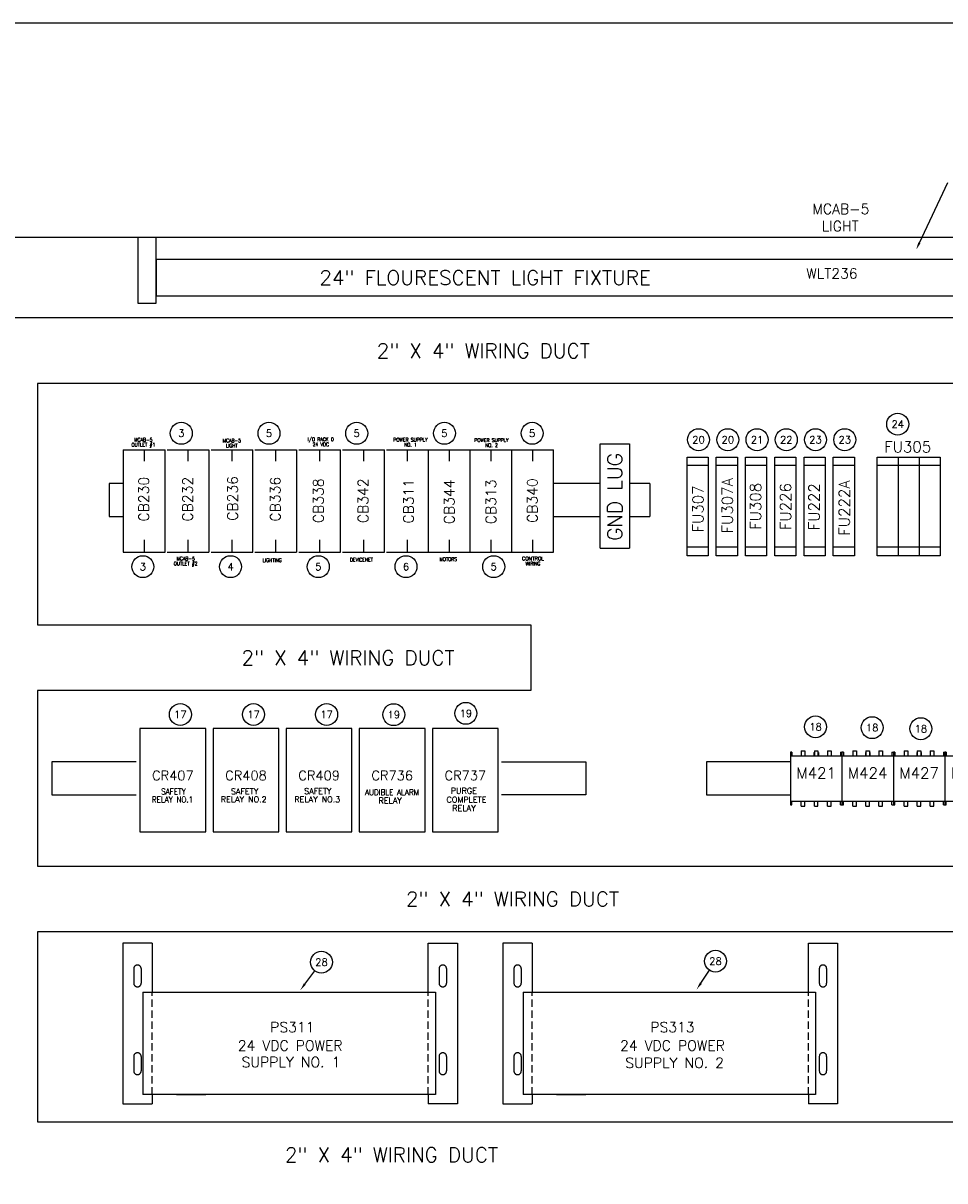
# Model space of a CAD drawing. Header units: inches. Extents: x 0 to 120, y 0 to 76.
# Tile 3 of 5: x 17 to 49, y 36 to 76. Entities that reach past the tile are written whole.
import ezdxf
from ezdxf.enums import TextEntityAlignment as Align

# ---------------------------------------------------------------- set-up
doc = ezdxf.new("R2010")
doc.units = ezdxf.units.IN
doc.header["$MEASUREMENT"] = 0
doc.linetypes.add('DASHED', pattern=[0.75, 0.5, -0.25])
doc.linetypes.add('DASHED2', pattern=[0.375, 0.25, -0.125])
for name, color, linetype in [('PBAL', 7, 'Continuous'), ('PDESC', 1, 'Continuous'), ('PITEM', 1, 'Continuous'), ('PSYMS', 7, 'Continuous'), ('PTAG', 30, 'Continuous')]:
    doc.layers.add(name, color=color, linetype=linetype)
doc.layers.add('Viewports', color=3, linetype='Continuous', plot=False)
doc.styles.add('LEGACY', font='romans.shx')
doc.styles.add('ROMANS', font='ROMANS.SHX')
doc.styles.add('WD', font='romans.shx')

# ---------------------------------------------------------------- blocks, each defined once
blk = doc.blocks.new('WD_PTAG')
at = {"style": 'LEGACY', "width": 0.9}
for tag, flags, p in [('P_ITEM', 9, (0, 0.374)), ('P_TAG1', 8, (0, 0.202)), ('DESC1', 8, (0, 0))]:
    blk.add_attdef(tag, text='', height=0.125, dxfattribs=dict(at, flags=flags)).set_placement(p, align=Align.CENTER)
at = {"style": 'LEGACY', "width": 0.7}
blk.add_attdef('LOC', text='', height=0.0625, dxfattribs=at).set_placement((0, 0.359), align=Align.CENTER)
at = {"style": 'LEGACY', "width": 0.9, "flags": 8}
blk.add_attdef('DESC2', text='', height=0.125, dxfattribs=at).set_placement((0.001, -0.047), align=Align.TOP_CENTER)
at = {"linetype": 'Continuous', "style": 'LEGACY', "flags": 1}
for tag, p in [('P_MFG', (-0.016, -0.297)), ('P_CAT', (-0.016, -0.231))]:
    blk.add_attdef(tag, text='', height=0.05, dxfattribs=at).set_placement(p, align=Align.MIDDLE)
at = {"linetype": 'Continuous', "style": 'LEGACY', "flags": 9}
for tag, p in [('P_ASSYCODE', (-0.016, -0.344)), ('WDBLKNAM', (-0.016, -0.197)), ('RATING1', (-0.016, -0.359)), ('RATING2', (-0.016, -0.375)), ('RATING4', (-0.016, -0.391)), ('RATING10', (-0.016, -0.5)), ('RATING12', (-0.016, -0.516)), ('RATING11', (-0.016, -0.531)), ('RATING3', (-0.016, -0.406)), ('RATING8', (-0.016, -0.422)), ('RATING7', (-0.016, -0.438)), ('RATING6', (-0.016, -0.453)), ('RATING5', (-0.016, -0.469)), ('RATING9', (-0.016, -0.484))]:
    blk.add_attdef(tag, text='', height=0.01, dxfattribs=at).set_placement(p, align=Align.CENTER)
blk = doc.blocks.new('PNLB56')
at = {"layer": 'PBAL'}
blk.add_circle((0, 0), 0.375, dxfattribs=at)
at = {"layer": 'PITEM', "style": 'LEGACY'}
blk.add_attdef('B_ITEM', text='', height=0.25, dxfattribs=at).set_placement((0, 0), align=Align.MIDDLE)
blk = doc.blocks.new('PNLB65')
at = {"layer": 'PBAL'}
blk.add_circle((0, 0), 0.375, dxfattribs=at)
at = {"layer": 'PITEM', "style": 'LEGACY'}
blk.add_attdef('B_ITEM', text='', height=0.25, dxfattribs=at).set_placement((0, 0), align=Align.MIDDLE)
blk = doc.blocks.new('PNLB74')
at = {"layer": 'PBAL'}
blk.add_circle((0, 0), 0.375, dxfattribs=at)
at = {"layer": 'PITEM', "style": 'LEGACY'}
blk.add_attdef('B_ITEM', text='', height=0.25, dxfattribs=at).set_placement((0, 0), align=Align.MIDDLE)
blk = doc.blocks.new('PNLB83')
at = {"layer": 'PBAL'}
blk.add_circle((0, 0), 0.375, dxfattribs=at)
at = {"layer": 'PITEM', "style": 'LEGACY'}
blk.add_attdef('B_ITEM', text='', height=0.25, dxfattribs=at).set_placement((0, 0), align=Align.MIDDLE)
blk = doc.blocks.new('PNLB92')
at = {"layer": 'PBAL'}
blk.add_circle((0, 0), 0.375, dxfattribs=at)
at = {"layer": 'PITEM', "style": 'LEGACY'}
blk.add_attdef('B_ITEM', text='', height=0.25, dxfattribs=at).set_placement((0, 0), align=Align.MIDDLE)
blk = doc.blocks.new('PNLBA1')
at = {"layer": 'PBAL'}
blk.add_circle((0, 0), 0.375, dxfattribs=at)
at = {"layer": 'PITEM', "style": 'LEGACY'}
blk.add_attdef('B_ITEM', text='', height=0.25, dxfattribs=at).set_placement((0, 0), align=Align.MIDDLE)
blk = doc.blocks.new('PNLBB0')
at = {"layer": 'PBAL'}
blk.add_circle((0, 0), 0.375, dxfattribs=at)
at = {"layer": 'PITEM', "style": 'LEGACY'}
blk.add_attdef('B_ITEM', text='', height=0.25, dxfattribs=at).set_placement((0, 0), align=Align.MIDDLE)
blk = doc.blocks.new('PNLBBF')
at = {"layer": 'PBAL'}
blk.add_circle((0, 0), 0.375, dxfattribs=at)
at = {"layer": 'PITEM', "style": 'LEGACY'}
blk.add_attdef('B_ITEM', text='', height=0.25, dxfattribs=at).set_placement((0, 0), align=Align.MIDDLE)
blk = doc.blocks.new('PNLBCE')
at = {"layer": 'PBAL'}
blk.add_circle((0, 0), 0.375, dxfattribs=at)
at = {"layer": 'PITEM', "style": 'LEGACY'}
blk.add_attdef('B_ITEM', text='', height=0.25, dxfattribs=at).set_placement((0, 0), align=Align.MIDDLE)
blk = doc.blocks.new('PNLBDD')
at = {"layer": 'PBAL'}
blk.add_circle((0, 0), 0.375, dxfattribs=at)
at = {"layer": 'PITEM', "style": 'LEGACY'}
blk.add_attdef('B_ITEM', text='', height=0.25, dxfattribs=at).set_placement((0, 0), align=Align.MIDDLE)
blk = doc.blocks.new('PNLBEC')
at = {"layer": 'PBAL'}
blk.add_circle((0, 0), 0.375, dxfattribs=at)
at = {"layer": 'PITEM', "style": 'LEGACY'}
blk.add_attdef('B_ITEM', text='', height=0.25, dxfattribs=at).set_placement((0, 0), align=Align.MIDDLE)
blk = doc.blocks.new('PNLBFB')
at = {"layer": 'PBAL'}
blk.add_circle((0, 0), 0.375, dxfattribs=at)
at = {"layer": 'PITEM', "style": 'LEGACY'}
blk.add_attdef('B_ITEM', text='', height=0.25, dxfattribs=at).set_placement((0, 0), align=Align.MIDDLE)
blk = doc.blocks.new('PNLC0A')
at = {"layer": 'PBAL'}
blk.add_circle((0, 0), 0.375, dxfattribs=at)
at = {"layer": 'PITEM', "style": 'LEGACY'}
blk.add_attdef('B_ITEM', text='', height=0.25, dxfattribs=at).set_placement((0, 0), align=Align.MIDDLE)
blk = doc.blocks.new('PNLC19')
at = {"layer": 'PBAL'}
blk.add_circle((0, 0), 0.375, dxfattribs=at)
at = {"layer": 'PITEM', "style": 'LEGACY'}
blk.add_attdef('B_ITEM', text='', height=0.25, dxfattribs=at).set_placement((0, 0), align=Align.MIDDLE)
blk = doc.blocks.new('PNLC28')
at = {"layer": 'PBAL'}
blk.add_circle((0, 0), 0.375, dxfattribs=at)
at = {"layer": 'PITEM', "style": 'LEGACY'}
blk.add_attdef('B_ITEM', text='', height=0.25, dxfattribs=at).set_placement((0, 0), align=Align.MIDDLE)
blk = doc.blocks.new('PNLC37')
at = {"layer": 'PBAL'}
blk.add_circle((0, 0), 0.375, dxfattribs=at)
at = {"layer": 'PITEM', "style": 'LEGACY'}
blk.add_attdef('B_ITEM', text='', height=0.25, dxfattribs=at).set_placement((0, 0), align=Align.MIDDLE)
blk = doc.blocks.new('PNLC46')
at = {"layer": 'PBAL'}
blk.add_circle((0, 0), 0.375, dxfattribs=at)
at = {"layer": 'PITEM', "style": 'LEGACY'}
blk.add_attdef('B_ITEM', text='', height=0.25, dxfattribs=at).set_placement((0, 0), align=Align.MIDDLE)
blk = doc.blocks.new('PNLCC5')
at = {"layer": 'PBAL'}
blk.add_circle((0, 0), 0.375, dxfattribs=at)
at = {"layer": 'PITEM', "style": 'LEGACY'}
blk.add_attdef('B_ITEM', text='', height=0.25, dxfattribs=at).set_placement((0, 0), align=Align.MIDDLE)
blk = doc.blocks.new('PNLCD4')
at = {"layer": 'PBAL'}
blk.add_circle((0, 0), 0.375, dxfattribs=at)
at = {"layer": 'PITEM', "style": 'LEGACY'}
blk.add_attdef('B_ITEM', text='', height=0.25, dxfattribs=at).set_placement((0, 0), align=Align.MIDDLE)
blk = doc.blocks.new('PNLCE3')
at = {"layer": 'PBAL'}
blk.add_circle((0, 0), 0.375, dxfattribs=at)
at = {"layer": 'PITEM', "style": 'LEGACY'}
blk.add_attdef('B_ITEM', text='', height=0.25, dxfattribs=at).set_placement((0, 0), align=Align.MIDDLE)
blk = doc.blocks.new('PNLCF2')
at = {"layer": 'PBAL'}
blk.add_circle((0, 0), 0.375, dxfattribs=at)
at = {"layer": 'PITEM', "style": 'LEGACY'}
blk.add_attdef('B_ITEM', text='', height=0.25, dxfattribs=at).set_placement((0, 0), align=Align.MIDDLE)
blk = doc.blocks.new('PNLD01')
at = {"layer": 'PBAL'}
blk.add_circle((0, 0), 0.375, dxfattribs=at)
at = {"layer": 'PITEM', "style": 'LEGACY'}
blk.add_attdef('B_ITEM', text='', height=0.25, dxfattribs=at).set_placement((0, 0), align=Align.MIDDLE)
blk = doc.blocks.new('PNLD10')
at = {"layer": 'PBAL'}
blk.add_circle((0, 0), 0.375, dxfattribs=at)
at = {"layer": 'PITEM', "style": 'LEGACY'}
blk.add_attdef('B_ITEM', text='', height=0.25, dxfattribs=at).set_placement((0, 0), align=Align.MIDDLE)
blk = doc.blocks.new('PNLD1F')
at = {"layer": 'PBAL'}
blk.add_circle((0, 0), 0.375, dxfattribs=at)
at = {"layer": 'PITEM', "style": 'LEGACY'}
blk.add_attdef('B_ITEM', text='', height=0.25, dxfattribs=at).set_placement((0, 0), align=Align.MIDDLE)
blk = doc.blocks.new('PNLD2E')
at = {"layer": 'PBAL'}
blk.add_circle((0, 0), 0.375, dxfattribs=at)
at = {"layer": 'PITEM', "style": 'LEGACY'}
blk.add_attdef('B_ITEM', text='', height=0.25, dxfattribs=at).set_placement((0, 0), align=Align.MIDDLE)
blk = doc.blocks.new('ABCRA040')
for p, q in [((2.25, 3.53125), (0, 3.53125)), ((0, 3.53125), (0, 0)), ((2.25, 0), (2.25, 3.53125)), ((0, 0), (2.25, 0))]:
    blk.add_line(p, q)
blk = doc.blocks.new('PNL2498')
at = {"layer": 'PBAL'}
blk.add_circle((0.227, 0.299), 0.375, dxfattribs=at)
at = {"layer": 'PITEM', "style": 'LEGACY'}
blk.add_attdef('B_ITEM', text='', height=0.25, dxfattribs=at).set_placement((0.227, 0.299), align=Align.MIDDLE)
blk = doc.blocks.new('PNL24AA')
at = {"layer": 'PBAL'}
blk.add_circle((0.208, 0.312), 0.375, dxfattribs=at)
at = {"layer": 'PITEM', "style": 'LEGACY'}
blk.add_attdef('B_ITEM', text='', height=0.25, dxfattribs=at).set_placement((0.208, 0.312), align=Align.MIDDLE)
blk = doc.blocks.new('ABMSE090')
for p, q in [((0, 1.801), (0, 0)), ((0.05, 1.801), (0, 1.801)), ((0, 1.681), (1.76, 1.681)), ((0.05, 1.801), (0.05, 1.681)), ((0.371, 1.851), (0.371, 1.681)), ((0.371, 1.851), (0.496, 1.851)), ((0.496, 1.851), (0.496, 1.681)), ((0.805, 1.791), (0.805, 1.681)), ((0.805, 1.791), (0.818, 1.791)), ((0.818, 1.851), (0.818, 1.681)), ((0.818, 1.851), (0.942, 1.851)), ((0.942, 1.851), (0.942, 1.681)), ((0.955, 1.791), (0.942, 1.791)), ((0.955, 1.791), (0.955, 1.681)), ((1.264, 1.851), (1.264, 1.681)), ((1.264, 1.851), (1.389, 1.851)), ((1.389, 1.851), (1.389, 1.681)), ((1.71, 1.801), (1.71, 1.681)), ((1.71, 1.801), (1.76, 1.801)), ((1.76, 1.801), (1.76, 0)), ((0, 0.12), (1.76, 0.12)), ((0, 0), (0.05, 0)), ((0.05, 0), (0.05, 0.12)), ((0.371, -0.05), (0.371, 0.12)), ((0.496, -0.05), (0.496, 0.12)), ((0.818, -0.05), (0.818, 0.12)), ((0.942, -0.05), (0.942, 0.12)), ((1.264, -0.05), (1.264, 0.12)), ((1.389, -0.05), (1.389, 0.12)), ((1.71, 0), (1.71, 0.12)), ((1.71, 0), (1.76, 0)), ((0.371, -0.05), (0.496, -0.05)), ((0.818, -0.05), (0.942, -0.05)), ((1.264, -0.05), (1.389, -0.05))]:
    blk.add_line(p, q)
blk = doc.blocks.new('ABMSE130')
for p, q in [((0, 1.801), (0, 0)), ((0.05, 1.801), (0, 1.801)), ((0, 1.681), (1.76, 1.681)), ((0.05, 1.801), (0.05, 1.681)), ((0.371, 1.851), (0.371, 1.681)), ((0.371, 1.851), (0.496, 1.851)), ((0.496, 1.851), (0.496, 1.681)), ((0.805, 1.791), (0.805, 1.681)), ((0.805, 1.791), (0.818, 1.791)), ((0.818, 1.851), (0.818, 1.681)), ((0.818, 1.851), (0.942, 1.851)), ((0.942, 1.851), (0.942, 1.681)), ((0.955, 1.791), (0.942, 1.791)), ((0.955, 1.791), (0.955, 1.681)), ((1.264, 1.851), (1.264, 1.681)), ((1.264, 1.851), (1.389, 1.851)), ((1.389, 1.851), (1.389, 1.681)), ((1.71, 1.801), (1.71, 1.681)), ((1.71, 1.801), (1.76, 1.801)), ((1.76, 1.801), (1.76, 0)), ((0, 0.12), (1.76, 0.12)), ((0, 0), (0.05, 0)), ((0.05, 0), (0.05, 0.12)), ((0.371, -0.05), (0.371, 0.12)), ((0.496, -0.05), (0.496, 0.12)), ((0.818, -0.05), (0.818, 0.12)), ((0.942, -0.05), (0.942, 0.12)), ((1.264, -0.05), (1.264, 0.12)), ((1.389, -0.05), (1.389, 0.12)), ((1.71, 0), (1.71, 0.12)), ((1.71, 0), (1.76, 0)), ((0.371, -0.05), (0.496, -0.05)), ((0.818, -0.05), (0.942, -0.05)), ((1.264, -0.05), (1.389, -0.05))]:
    blk.add_line(p, q)

msp = doc.modelspace()

# ---------------------------------------------------------------- linework, layer by layer
at = {"color": 4}
for p, q in [((64.125, 68.75), (12.5, 68.75)), ((61.75, 66), (14.25, 66)), ((61.75, 63.75), (17.5, 63.75)), ((17.5, 63.75), (17.506, 55.5)), ((17.506, 55.5), (34.377, 55.5)), ((34.377, 55.5), (34.377, 53.25)), ((17.5, 53.25), (17.502, 47.25)), ((34.377, 53.25), (17.5, 53.25)), ((17.502, 47.25), (61.75, 47.25)), ((17.503, 45), (17.506, 38.5)), ((51.25, 45), (17.503, 45)), ((17.506, 38.5), (51.25, 38.5))]:
    msp.add_line(p, q, dxfattribs=at)
for p, q in [((20.938, 68.75), (20.938, 66.5)), ((21.562, 66.5), (21.562, 68.75)), ((55.062, 68), (21.562, 68)), ((21.562, 68), (21.562, 66.75)), ((21.562, 66.75), (55.062, 66.75)), ((20.938, 66.5), (21.562, 66.5)), ((20.439, 61.484), (20.439, 57.984)), ((20.439, 61.484), (21.867, 61.484)), ((21.149, 61.484), (21.149, 61.101)), ((21.859, 61.484), (21.859, 57.984)), ((21.939, 61.484), (23.367, 61.484)), ((22.649, 61.484), (22.649, 61.101)), ((23.359, 61.484), (23.359, 57.984)), ((23.439, 61.484), (24.867, 61.484)), ((24.149, 61.484), (24.149, 61.101)), ((24.859, 61.484), (24.859, 57.984)), ((24.939, 61.484), (26.367, 61.484)), ((25.649, 61.484), (25.649, 61.101)), ((26.359, 61.484), (26.359, 57.984)), ((26.439, 61.484), (27.867, 61.484)), ((27.149, 61.484), (27.149, 61.101)), ((27.859, 61.484), (27.859, 57.984)), ((27.939, 61.484), (29.367, 61.484)), ((28.649, 61.484), (28.649, 61.101)), ((29.359, 61.484), (29.359, 57.984)), ((29.439, 61.484), (30.867, 61.484)), ((30.149, 61.484), (30.149, 61.101)), ((30.859, 61.484), (30.859, 57.984)), ((30.867, 61.484), (32.294, 61.484)), ((31.577, 61.484), (31.577, 61.101)), ((32.287, 61.484), (32.287, 57.984)), ((32.294, 61.484), (33.722, 61.484)), ((33.004, 61.484), (33.004, 61.101)), ((33.714, 61.484), (33.714, 57.984)), ((33.722, 61.484), (35.149, 61.484)), ((34.432, 61.484), (34.432, 61.101)), ((35.142, 61.484), (35.142, 57.984)), ((36.75, 58.125), (36.75, 61.688)), ((36.75, 61.688), (37.75, 61.688)), ((37.75, 61.688), (37.75, 58.125)), ((39.718, 61.238), (40.438, 61.238)), ((39.718, 57.863), (39.718, 61.238)), ((40.438, 61.238), (40.438, 57.863)), ((40.718, 57.863), (40.718, 61.238)), ((40.718, 61.238), (41.438, 61.238)), ((41.438, 61.238), (41.438, 57.863)), ((41.718, 57.863), (41.718, 61.238)), ((41.718, 61.238), (42.438, 61.238)), ((42.438, 61.238), (42.438, 57.863)), ((42.718, 57.863), (42.718, 61.238)), ((42.718, 61.238), (43.438, 61.238)), ((43.438, 61.238), (43.438, 57.863)), ((43.718, 57.863), (43.718, 61.238)), ((43.718, 61.238), (44.438, 61.238)), ((44.438, 61.238), (44.438, 57.863)), ((44.718, 61.238), (45.438, 61.238)), ((44.718, 57.863), (44.718, 61.238)), ((45.438, 61.238), (45.438, 57.863)), ((46.218, 61.238), (48.375, 61.238)), ((46.218, 57.863), (46.218, 61.238)), ((46.938, 61.238), (46.938, 57.863)), ((47.655, 61.238), (47.655, 57.863)), ((48.375, 61.238), (48.375, 57.863)), ((40.438, 60.946), (39.718, 60.946)), ((41.438, 60.946), (40.718, 60.946)), ((42.438, 60.946), (41.718, 60.946)), ((43.438, 60.946), (42.718, 60.946)), ((44.438, 60.946), (43.718, 60.946)), ((45.438, 60.946), (44.718, 60.946)), ((48.375, 60.946), (46.218, 60.946)), ((19.96, 60.332), (19.96, 59.207)), ((20.439, 60.332), (19.96, 60.332)), ((36.75, 60.332), (35.142, 60.332)), ((38.439, 60.332), (37.75, 60.332)), ((19.96, 59.207), (20.439, 59.207)), ((35.142, 59.207), (36.75, 59.207)), ((37.75, 59.207), (38.439, 59.207)), ((21.149, 58.413), (21.149, 57.984)), ((22.649, 58.413), (22.649, 57.984)), ((24.149, 58.413), (24.149, 57.984)), ((25.649, 58.413), (25.649, 57.984)), ((27.149, 58.413), (27.149, 57.984)), ((28.649, 58.413), (28.649, 57.984)), ((30.149, 58.413), (30.149, 57.984)), ((31.577, 58.413), (31.577, 57.984)), ((33.004, 58.413), (33.004, 57.984)), ((34.432, 58.413), (34.432, 57.984)), ((20.439, 57.984), (21.867, 57.984)), ((21.939, 57.984), (23.367, 57.984)), ((23.439, 57.984), (24.867, 57.984)), ((24.939, 57.984), (26.367, 57.984)), ((26.439, 57.984), (27.867, 57.984)), ((27.939, 57.984), (29.367, 57.984)), ((29.439, 57.984), (30.867, 57.984)), ((30.867, 57.984), (32.294, 57.984)), ((32.294, 57.984), (33.722, 57.984)), ((33.722, 57.984), (35.149, 57.984)), ((40.438, 58.156), (39.718, 58.156)), ((40.438, 57.863), (39.718, 57.863)), ((41.438, 58.156), (40.718, 58.156)), ((41.438, 57.863), (40.718, 57.863)), ((42.438, 58.156), (41.718, 58.156)), ((42.438, 57.863), (41.718, 57.863)), ((43.438, 58.156), (42.718, 58.156)), ((43.438, 57.863), (42.718, 57.863)), ((44.438, 58.156), (43.718, 58.156)), ((44.438, 57.863), (43.718, 57.863)), ((45.438, 58.156), (44.718, 58.156)), ((45.438, 57.863), (44.718, 57.863)), ((48.375, 58.156), (46.218, 58.156)), ((48.375, 57.863), (46.218, 57.863)), ((18, 50.812), (18, 49.688)), ((20.875, 50.812), (18, 50.812)), ((33.375, 50.812), (36.26, 50.812)), ((40.377, 50.812), (40.377, 49.688)), ((43.252, 50.812), (40.377, 50.812)), ((18, 49.688), (20.875, 49.688)), ((36.26, 49.688), (33.375, 49.688)), ((40.377, 49.688), (43.252, 49.688)), ((18.736, 47.25), (19.316, 47.25)), ((19.861, 47.25), (20.441, 47.25)), ((21.422, 44.617), (20.422, 44.617)), ((20.422, 44.617), (20.422, 39.117)), ((21.422, 44.617), (21.422, 42.938)), ((30.865, 44.617), (31.865, 44.617)), ((30.865, 42.938), (30.865, 44.617)), ((31.865, 44.617), (31.865, 39.117)), ((33.422, 44.617), (33.422, 39.117)), ((34.422, 44.617), (33.422, 44.617)), ((34.422, 44.617), (34.422, 42.938)), ((43.865, 42.938), (43.865, 44.617)), ((43.865, 44.617), (44.865, 44.617)), ((44.865, 44.617), (44.865, 39.117)), ((21.112, 42.938), (31.112, 42.938)), ((21.112, 42.938), (21.112, 39.438)), ((31.112, 42.938), (31.112, 39.438)), ((34.112, 42.938), (44.112, 42.938)), ((34.112, 42.938), (34.112, 39.438)), ((44.112, 42.938), (44.112, 39.438)), ((31.112, 39.438), (21.112, 39.438)), ((21.422, 39.438), (21.422, 39.117)), ((22.258, 39.438), (23.258, 39.438)), ((30.865, 39.438), (30.865, 39.117)), ((44.112, 39.438), (34.112, 39.438)), ((34.422, 39.438), (34.422, 39.117)), ((35.258, 39.438), (36.258, 39.438)), ((43.865, 39.438), (43.865, 39.117)), ((20.422, 39.117), (21.422, 39.117)), ((31.865, 39.117), (30.865, 39.117)), ((33.422, 39.117), (34.422, 39.117)), ((44.865, 39.117), (43.865, 39.117))]:
    msp.add_line(p, q)
at = {"linetype": 'DASHED'}
for p, q in [((20.797, 43.742), (20.797, 43.242)), ((21.047, 43.742), (21.047, 43.242)), ((31.24, 43.742), (31.24, 43.242)), ((31.49, 43.742), (31.49, 43.242)), ((33.797, 43.742), (33.797, 43.242)), ((34.047, 43.742), (34.047, 43.242)), ((44.24, 43.742), (44.24, 43.242)), ((44.49, 43.742), (44.49, 43.242)), ((20.797, 40.742), (20.797, 40.242)), ((21.047, 40.742), (21.047, 40.242)), ((31.24, 40.742), (31.24, 40.242)), ((31.49, 40.742), (31.49, 40.242)), ((33.797, 40.742), (33.797, 40.242)), ((34.047, 40.742), (34.047, 40.242)), ((44.24, 40.742), (44.24, 40.242)), ((44.49, 40.742), (44.49, 40.242))]:
    msp.add_line(p, q, dxfattribs=at)
at = {"linetype": 'DASHED2'}
for p, q in [((21.422, 39.438), (21.422, 42.938)), ((30.865, 39.438), (30.865, 42.938)), ((34.422, 39.438), (34.422, 42.938)), ((43.865, 39.438), (43.865, 42.938))]:
    msp.add_line(p, q, dxfattribs=at)
at = {"linetype": 'DASHED'}
for centre, start, end in [((20.922, 43.742), 0, 180), ((31.365, 43.742), 0, 180), ((33.922, 43.742), 0, 180), ((44.365, 43.742), 0, 180), ((20.922, 43.242), 180, 0), ((31.365, 43.242), 180, 0), ((33.922, 43.242), 180, 0), ((44.365, 43.242), 180, 0), ((20.922, 40.742), 0, 180), ((31.365, 40.742), 0, 180), ((33.922, 40.742), 0, 180), ((44.365, 40.742), 0, 180), ((20.922, 40.242), 180, 0), ((31.365, 40.242), 180, 0), ((33.922, 40.242), 180, 0), ((44.365, 40.242), 180, 0)]:
    msp.add_arc(centre, 0.125, start, end, dxfattribs=at)
at = {"layer": 'PBAL'}
for p, q in [((47.661, 68.564), (48.64, 70.635)), ((26.646, 43.213), (26.988, 43.665)), ((40.186, 43.241), (40.481, 43.685))]:
    msp.add_line(p, q, dxfattribs=at)
for points in [[(47.698, 68.546), (47.623, 68.582), (47.554, 68.338)], [(26.679, 43.188), (26.612, 43.238), (26.495, 43.014)], [(40.22, 43.218), (40.151, 43.264), (40.047, 43.033)]]:
    msp.add_solid(points, dxfattribs=at)
at = {"layer": 'PSYMS'}
for p, q in [((38.439, 60.332), (38.439, 59.207)), ((36.75, 58.125), (37.75, 58.125)), ((36.26, 50.812), (36.26, 49.688))]:
    msp.add_line(p, q, dxfattribs=at)
at = {"layer": 'Viewports'}
msp.add_lwpolyline([(0, 0), (120, 0), (120, 76.08), (0, 76.08)], close=True, dxfattribs=at)

# ---------------------------------------------------------------- block references
at = {"layer": 'PBAL'}
for name, p, values in [('PNLC46', (46.921, 62.365), {'B_ITEM': '24'}), ('PNLB56', (22.421, 62.053), {'B_ITEM': '3'}), ('PNLB65', (25.421, 62.053), {'B_ITEM': '5'}), ('PNLB74', (28.421, 62.053), {'B_ITEM': '5'}), ('PNLB83', (31.421, 62.053), {'B_ITEM': '5'}), ('PNLB92', (34.421, 62.053), {'B_ITEM': '5'}), ('PNLBEC', (40.11, 61.833), {'B_ITEM': '20'}), ('PNLBFB', (41.11, 61.833), {'B_ITEM': '20'}), ('PNLC0A', (42.11, 61.833), {'B_ITEM': '21'}), ('PNLC19', (43.11, 61.833), {'B_ITEM': '22'}), ('PNLC28', (44.11, 61.833), {'B_ITEM': '23'}), ('PNLC37', (45.11, 61.833), {'B_ITEM': '23'}), ('PNLBA1', (21.106, 57.49), {'B_ITEM': '3'}), ('PNLBB0', (24.106, 57.49), {'B_ITEM': '4'}), ('PNLBBF', (27.106, 57.49), {'B_ITEM': '5'}), ('PNLBCE', (30.106, 57.49), {'B_ITEM': '6'}), ('PNLBDD', (33.106, 57.49), {'B_ITEM': '5'}), ('PNLCC5', (22.391, 52.435), {'B_ITEM': '17'}), ('PNLCD4', (24.891, 52.435), {'B_ITEM': '17'}), ('PNLCE3', (27.391, 52.435), {'B_ITEM': '17'}), ('PNLCF2', (29.688, 52.43), {'B_ITEM': '19'}), ('PNLD01', (32.153, 52.474), {'B_ITEM': '19'}), ('PNLD10', (44.11, 52.013), {'B_ITEM': '18'}), ('PNLD1F', (46.046, 51.985), {'B_ITEM': '18'}), ('PNLD2E', (47.711, 51.948), {'B_ITEM': '18'}), ('PNL24AA', (40.481, 43.685), {'B_ITEM': '28'}), ('PNL2498', (26.988, 43.665), {'B_ITEM': '28'})]:
    msp.add_blockref(name, p, dxfattribs=at).add_auto_attribs(values)
at = {"layer": 'PSYMS'}
ref = msp.add_blockref('WD_PTAG', (44.671, 67.141), dxfattribs=at)
ref.add_attrib('P_TAG1', 'WLT236', dxfattribs={"layer": 'PTAG', "height": 0.35, "style": 'WD', "flags": 8}).set_placement((44.671, 67.344), align=Align.CENTER)
ref.add_attrib('DESC1', 'MCAB-5', dxfattribs={"layer": 'PDESC', "height": 0.35, "style": 'WD', "flags": 8}).set_placement((44.976, 69.55), align=Align.CENTER)
ref.add_attrib('DESC2', 'LIGHT', dxfattribs={"layer": 'PDESC', "height": 0.35, "style": 'WD', "flags": 8}).set_placement((44.953, 69.316), align=Align.TOP_CENTER)
ref = msp.add_blockref('WD_PTAG', (21.218, 62.863), dxfattribs=at)
ref.add_attrib('P_TAG1', 'CB230', dxfattribs={"layer": 'PTAG', "height": 0.35, "rotation": 90, "style": 'WD', "flags": 8}).set_placement((21.313, 59.797), align=Align.CENTER)
ref.add_attrib('DESC1', 'MCAB-5', dxfattribs={"layer": 'PDESC', "height": 0.125, "style": 'WD', "width": 0.9, "flags": 8}).set_placement((21.124, 61.769), align=Align.CENTER)
ref.add_attrib('DESC2', 'OUTLET #1', dxfattribs={"layer": 'PDESC', "height": 0.125, "style": 'WD', "width": 0.9, "flags": 8}).set_placement((21.125, 61.722), align=Align.TOP_CENTER)
ref = msp.add_blockref('WD_PTAG', (28.718, 64.863), dxfattribs=at)
ref.add_attrib('P_TAG1', 'CB236', dxfattribs={"layer": 'PTAG', "height": 0.35, "rotation": 90, "style": 'WD', "flags": 8}).set_placement((24.352, 59.825), align=Align.CENTER)
ref.add_attrib('DESC1', 'MCAB-5', dxfattribs={"layer": 'PDESC', "height": 0.125, "style": 'WD', "width": 0.9, "flags": 8}).set_placement((24.149, 61.743), align=Align.CENTER)
ref.add_attrib('DESC2', 'LIGHT', dxfattribs={"layer": 'PDESC', "height": 0.125, "style": 'WD', "width": 0.9, "flags": 8}).set_placement((24.15, 61.696), align=Align.TOP_CENTER)
ref = msp.add_blockref('WD_PTAG', (27.718, 62.863), dxfattribs=at)
ref.add_attrib('P_TAG1', 'CB338', dxfattribs={"layer": 'PTAG', "height": 0.35, "rotation": 90, "style": 'WD', "flags": 8}).set_placement((27.286, 59.743), align=Align.CENTER)
ref.add_attrib('DESC1', 'I/O RACK 0', dxfattribs={"layer": 'PDESC', "height": 0.125, "style": 'WD', "width": 0.9, "flags": 8}).set_placement((27.191, 61.783), align=Align.CENTER)
ref.add_attrib('DESC2', '24 VDC', dxfattribs={"layer": 'PDESC', "height": 0.125, "style": 'WD', "width": 0.9, "flags": 8}).set_placement((27.192, 61.736), align=Align.TOP_CENTER)
ref = msp.add_blockref('WD_PTAG', (30.218, 62.863), dxfattribs=at)
ref.add_attrib('P_TAG1', 'CB311', dxfattribs={"layer": 'PTAG', "height": 0.35, "rotation": 90, "style": 'WD', "flags": 8}).set_placement((30.367, 59.73), align=Align.CENTER)
ref.add_attrib('DESC1', 'POWER SUPPLY', dxfattribs={"layer": 'PDESC', "height": 0.125, "style": 'WD', "width": 0.9, "flags": 8}).set_placement((30.259, 61.769), align=Align.CENTER)
ref.add_attrib('DESC2', 'NO. 1', dxfattribs={"layer": 'PDESC', "height": 0.125, "style": 'WD', "width": 0.9, "flags": 8}).set_placement((30.26, 61.722), align=Align.TOP_CENTER)
ref = msp.add_blockref('WD_PTAG', (36.218, 62.863), dxfattribs=at)
ref.add_attrib('P_TAG1', 'CB313', dxfattribs={"layer": 'PTAG', "height": 0.35, "rotation": 90, "style": 'WD', "flags": 8}).set_placement((33.184, 59.705), align=Align.CENTER)
ref.add_attrib('DESC1', 'POWER SUPPLY', dxfattribs={"layer": 'PDESC', "height": 0.125, "style": 'WD', "width": 0.9, "flags": 8}).set_placement((33.028, 61.755), align=Align.CENTER)
ref.add_attrib('DESC2', 'NO. 2', dxfattribs={"layer": 'PDESC', "height": 0.125, "style": 'WD', "width": 0.9, "flags": 8}).set_placement((33.029, 61.708), align=Align.TOP_CENTER)
ref = msp.add_blockref('WD_PTAG', (47.262, 61.366), dxfattribs=at)
ref.add_attrib('P_TAG1', 'FU305', dxfattribs={"layer": 'PTAG', "height": 0.375, "style": 'LEGACY', "flags": 8}).set_placement((47.262, 61.399), align=Align.CENTER)
ref = msp.add_blockref('WD_PTAG', (22.718, 62.863), dxfattribs=at)
ref.add_attrib('P_TAG1', 'CB232', dxfattribs={"layer": 'PTAG', "height": 0.35, "rotation": 90, "style": 'WD', "flags": 8}).set_placement((22.813, 59.797), align=Align.CENTER)
ref.add_attrib('DESC1', 'MCAB-5', dxfattribs={"layer": 'PDESC', "height": 0.125, "style": 'WD', "width": 0.9, "flags": 8}).set_placement((22.57, 57.704), align=Align.CENTER)
ref.add_attrib('DESC2', 'OUTLET #2', dxfattribs={"layer": 'PDESC', "height": 0.125, "style": 'WD', "width": 0.9, "flags": 8}).set_placement((22.571, 57.657), align=Align.TOP_CENTER)
ref = msp.add_blockref('WD_PTAG', (25.718, 62.863), dxfattribs=at)
ref.add_attrib('P_TAG1', 'CB336', dxfattribs={"layer": 'PTAG', "height": 0.35, "rotation": 90, "style": 'WD', "flags": 8}).set_placement((25.813, 59.797), align=Align.CENTER)
ref.add_attrib('DESC1', 'LIGHTING', dxfattribs={"layer": 'PDESC', "height": 0.125, "style": 'WD', "width": 0.9, "flags": 8}).set_placement((25.529, 57.65), align=Align.CENTER)
ref = msp.add_blockref('WD_PTAG', (28.718, 62.863), dxfattribs=at)
ref.add_attrib('P_TAG1', 'CB342', dxfattribs={"layer": 'PTAG', "height": 0.35, "rotation": 90, "style": 'WD', "flags": 8}).set_placement((28.813, 59.743), align=Align.CENTER)
ref.add_attrib('DESC1', 'DEVICENET', dxfattribs={"layer": 'PDESC', "height": 0.125, "style": 'WD', "width": 0.9, "flags": 8}).set_placement((28.583, 57.663), align=Align.CENTER)
ref = msp.add_blockref('WD_PTAG', (33.718, 62.863), dxfattribs=at)
ref.add_attrib('P_TAG1', 'CB344', dxfattribs={"layer": 'PTAG', "height": 0.35, "rotation": 90, "style": 'WD', "flags": 8}).set_placement((31.759, 59.705), align=Align.CENTER)
ref.add_attrib('DESC1', 'MOTORS', dxfattribs={"layer": 'PDESC', "height": 0.125, "style": 'WD', "width": 0.9, "flags": 8}).set_placement((31.551, 57.683), align=Align.CENTER)
ref = msp.add_blockref('WD_PTAG', (34.602, 59.548), dxfattribs=at)
ref.add_attrib('P_TAG1', 'CB340', dxfattribs={"layer": 'PTAG', "height": 0.35, "rotation": 90, "style": 'WD', "flags": 8}).set_placement((34.602, 59.75), align=Align.CENTER)
ref.add_attrib('DESC1', 'CONTROL', dxfattribs={"layer": 'PDESC', "height": 0.125, "style": 'WD', "flags": 8}).set_placement((34.448, 57.705), align=Align.CENTER)
ref.add_attrib('DESC2', 'WIRING', dxfattribs={"layer": 'PDESC', "height": 0.125, "style": 'WD', "width": 0.9, "flags": 8}).set_placement((34.449, 57.658), align=Align.TOP_CENTER)
ref = msp.add_blockref('WD_PTAG', (40.111, 59.464), dxfattribs=dict(at, rotation=90))
ref.add_attrib('P_TAG1', 'FU307', dxfattribs={"layer": 'PTAG', "height": 0.375, "rotation": 90, "style": 'LEGACY', "flags": 8}).set_placement((40.278, 59.464), align=Align.CENTER)
ref = msp.add_blockref('WD_PTAG', (41.224, 59.575), dxfattribs=dict(at, rotation=90))
ref.add_attrib('P_TAG1', 'FU307A', dxfattribs={"layer": 'PTAG', "height": 0.375, "rotation": 90, "style": 'LEGACY', "flags": 8}).set_placement((41.283, 59.575), align=Align.CENTER)
ref = msp.add_blockref('WD_PTAG', (42.103, 59.553), dxfattribs=dict(at, rotation=90))
ref.add_attrib('P_TAG1', 'FU308', dxfattribs={"layer": 'PTAG', "height": 0.375, "rotation": 90, "style": 'LEGACY', "flags": 8}).set_placement((42.248, 59.553), align=Align.CENTER)
ref = msp.add_blockref('WD_PTAG', (43.305, 59.545), dxfattribs=dict(at, rotation=90))
ref.add_attrib('P_TAG1', 'FU226', dxfattribs={"layer": 'PTAG', "height": 0.375, "rotation": 90, "style": 'LEGACY', "flags": 8}).set_placement((43.272, 59.545), align=Align.CENTER)
ref = msp.add_blockref('WD_PTAG', (44.252, 59.538), dxfattribs=dict(at, rotation=90))
ref.add_attrib('P_TAG1', 'FU222', dxfattribs={"layer": 'PTAG', "height": 0.375, "rotation": 90, "style": 'LEGACY', "flags": 8}).set_placement((44.25, 59.538), align=Align.CENTER)
ref = msp.add_blockref('WD_PTAG', (45.245, 59.499), dxfattribs=dict(at, rotation=90))
ref.add_attrib('P_TAG1', 'FU222A', dxfattribs={"layer": 'PTAG', "height": 0.375, "rotation": 90, "style": 'LEGACY', "flags": 8}).set_placement((45.282, 59.499), align=Align.CENTER)
ref = msp.add_blockref('ABCRA040', (21.009, 48.421), dxfattribs=at)
ref.add_attrib('P_TAG1', 'CR407', dxfattribs={"layer": 'PTAG', "height": 0.325, "style": 'WD'}).set_placement((22.134, 50.187), align=Align.CENTER)
ref.add_attrib('DESC1', 'SAFETY', dxfattribs={"layer": 'PDESC', "height": 0.2, "style": 'WD', "width": 0.9}).set_placement((22.155, 49.702), align=Align.CENTER)
ref.add_attrib('DESC2', 'RELAY NO.1', dxfattribs={"layer": 'PDESC', "height": 0.2, "style": 'WD', "width": 0.9}).set_placement((22.121, 49.425), align=Align.CENTER)
ref = msp.add_blockref('ABCRA040', (23.509, 48.421), dxfattribs=at)
ref.add_attrib('P_TAG1', 'CR408', dxfattribs={"layer": 'PTAG', "height": 0.325, "style": 'WD'}).set_placement((24.634, 50.187), align=Align.CENTER)
ref.add_attrib('DESC1', 'SAFETY', dxfattribs={"layer": 'PDESC', "height": 0.2, "style": 'WD'}).set_placement((24.587, 49.705), align=Align.CENTER)
ref.add_attrib('DESC2', 'RELAY NO.2', dxfattribs={"layer": 'PDESC', "height": 0.2, "style": 'WD'}).set_placement((24.557, 49.432), align=Align.CENTER)
ref = msp.add_blockref('ABCRA040', (26.009, 48.421), dxfattribs=at)
ref.add_attrib('P_TAG1', 'CR409', dxfattribs={"layer": 'PTAG', "height": 0.325, "style": 'WD'}).set_placement((27.134, 50.187), align=Align.CENTER)
ref.add_attrib('DESC1', 'SAFETY', dxfattribs={"layer": 'PDESC', "height": 0.2, "style": 'WD'}).set_placement((27.093, 49.715), align=Align.CENTER)
ref.add_attrib('DESC2', 'RELAY NO.3', dxfattribs={"layer": 'PDESC', "height": 0.2, "style": 'WD'}).set_placement((27.073, 49.432), align=Align.CENTER)
ref = msp.add_blockref('ABCRA040', (28.509, 48.421), dxfattribs=at)
ref.add_attrib('P_TAG1', 'CR736', dxfattribs={"layer": 'PTAG', "height": 0.325, "style": 'WD'}).set_placement((29.634, 50.187), align=Align.CENTER)
ref.add_attrib('DESC1', 'AUDIBLE ALARM', dxfattribs={"layer": 'PDESC', "height": 0.2, "style": 'WD', "width": 0.9}).set_placement((29.629, 49.674), align=Align.CENTER)
ref.add_attrib('DESC2', 'RELAY', dxfattribs={"layer": 'PDESC', "height": 0.2, "style": 'WD'}).set_placement((29.565, 49.392), align=Align.CENTER)
ref = msp.add_blockref('ABCRA040', (31.009, 48.421), dxfattribs=at)
ref.add_attrib('P_TAG1', 'CR737', dxfattribs={"layer": 'PTAG', "height": 0.325, "style": 'WD'}).set_placement((32.134, 50.187), align=Align.CENTER)
ref.add_attrib('DESC1', 'PURGE', dxfattribs={"layer": 'PDESC', "height": 0.2, "style": 'WD'}).set_placement((32.084, 49.725), align=Align.CENTER)
ref.add_attrib('DESC2', 'COMPLETE', dxfattribs={"layer": 'PDESC', "height": 0.2, "style": 'WD'}).set_placement((32.175, 49.422), align=Align.CENTER)
ref.add_attrib('DESC3', 'RELAY', (31.69, 49.129), dxfattribs={"layer": 'PDESC', "height": 0.2, "style": 'WD'})
ref = msp.add_blockref('ABMSE090', (43.252, 49.345), dxfattribs=at)
ref.add_attrib('P_TAG1', 'M421', dxfattribs={"layer": 'PTAG', "height": 0.375, "style": 'WD'}).set_placement((44.132, 50.245), align=Align.CENTER)
ref = msp.add_blockref('ABMSE090', (45.012, 49.345), dxfattribs=at)
ref.add_attrib('P_TAG1', 'M424', dxfattribs={"layer": 'PTAG', "height": 0.375, "style": 'WD'}).set_placement((45.892, 50.245), align=Align.CENTER)
ref = msp.add_blockref('ABMSE130', (46.772, 49.345), dxfattribs=at)
ref.add_attrib('P_TAG1', 'M427', dxfattribs={"layer": 'PTAG', "height": 0.375, "style": 'WD'}).set_placement((47.652, 50.245), align=Align.CENTER)
ref = msp.add_blockref('ABMSE130', (48.532, 49.345), dxfattribs=at)
ref.add_attrib('P_TAG1', 'M430', dxfattribs={"layer": 'PTAG', "height": 0.375, "style": 'WD'}).set_placement((49.412, 50.245), align=Align.CENTER)
ref = msp.add_blockref('WD_PTAG', (26.218, 41.363), dxfattribs=at)
ref.add_attrib('P_TAG1', 'PS311', dxfattribs={"layer": 'PTAG', "height": 0.35, "style": 'WD', "flags": 8}).set_placement((26.218, 41.566), align=Align.CENTER)
ref.add_attrib('DESC1', '24 VDC POWER', dxfattribs={"layer": 'PDESC', "height": 0.35, "style": 'WD', "flags": 8}).set_placement((26.147, 40.935), align=Align.CENTER)
ref.add_attrib('DESC2', 'SUPPLY NO. 1', dxfattribs={"layer": 'PDESC', "height": 0.35, "style": 'WD', "flags": 8}).set_placement((26.172, 40.721), align=Align.TOP_CENTER)
ref = msp.add_blockref('WD_PTAG', (39.218, 41.363), dxfattribs=at)
ref.add_attrib('P_TAG1', 'PS313', dxfattribs={"layer": 'PTAG', "height": 0.35, "style": 'WD', "flags": 8}).set_placement((39.218, 41.566), align=Align.CENTER)
ref.add_attrib('DESC1', '24 VDC POWER', dxfattribs={"layer": 'PDESC', "height": 0.35, "style": 'WD', "flags": 8}).set_placement((39.218, 40.935), align=Align.CENTER)
ref.add_attrib('DESC2', 'SUPPLY NO. 2', dxfattribs={"layer": 'PDESC', "height": 0.35, "style": 'WD', "flags": 8}).set_placement((39.291, 40.697), align=Align.TOP_CENTER)

# ---------------------------------------------------------------- texts
at = {"style": 'ROMANS'}
for s, p in [('24" FLOURESCENT LIGHT FIXTURE', (32.812, 67.125)), ('2" X 4" WIRING DUCT', (32.747, 64.625)), ('2" X 4" WIRING DUCT', (28.124, 54.125)), ('2" X 4" WIRING DUCT', (33.747, 45.875)), ('2" X 4" WIRING DUCT', (29.609, 37.125))]:
    msp.add_text(s, height=0.5, dxfattribs=at).set_placement(p, align=Align.CENTER)
msp.add_text('GND LUG', height=0.5, rotation=90, dxfattribs=at).set_placement((37.5, 59.875), align=Align.CENTER)

doc.saveas('drawing.dxf')
